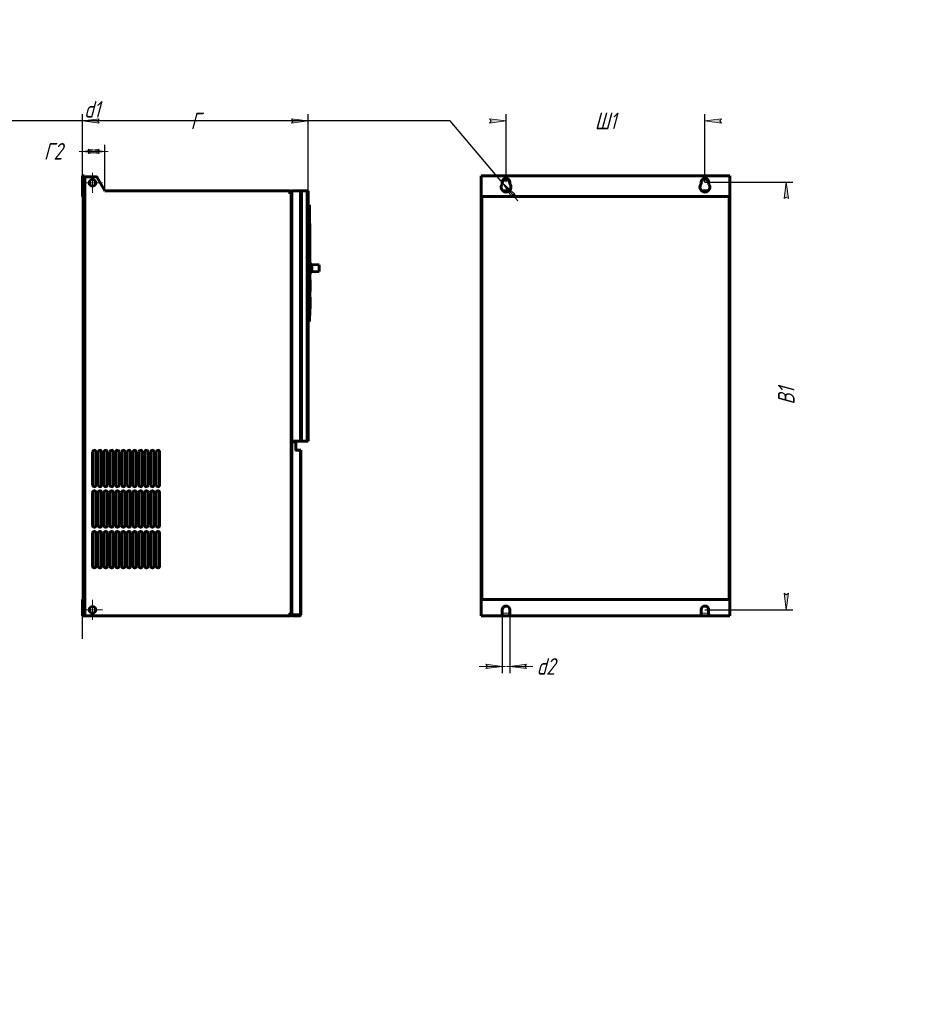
# Model space of a CAD drawing. Header units: millimetres. Extents: x 0 to 420, y 0 to 297.
# Tile 5 of 5: x 151 to 420, y 0 to 297. Entities that reach past the tile are written whole.
import ezdxf

# ---------------------------------------------------------------- set-up
doc = ezdxf.new("R2010")
doc.units = ezdxf.units.MM
for name, pattern in [('K5LT_AXLED', [12, 7.5, -1.5, 1.5, -1.5]), ('K5LT_BASIC', [0]), ('K5LT_THIN', [0])]:
    doc.linetypes.add(name, pattern=pattern)
doc.layers.add('Системный слой', color=7, linetype='Continuous')
doc.styles.add('KDIMTEXTSTYLE', font='GOST_AU.SHX', dxfattribs={"width": 0.96, "oblique": 15, "height": 5})
doc.dimstyles.new('KDIMSTYLE (0.25)', dxfattribs={"dimtxt": 5, "dimasz": 1, "dimexe": 2, "dimexo": 0, "dimgap": 1, "dimtad": 1, "dimlfac": 4, "dimtxsty": 'KDIMTEXTSTYLE', "dimsah": 1, "dimcen": 0, "dimdle": 1, "dimadec": 0, "dimazin": 0, "dimtfac": 0.667, "dimtmove": 0, "dimatfit": 3, "dimfxl": 1, "dimtvp": 1, "dimtolj": 1, "dimtzin": 0, "dimarcsym": 0})

# ---------------------------------------------------------------- blocks, each defined once
blk = doc.blocks.new('KDIMARROW_01')
at = {"layer": 'Системный слой'}
blk.add_hatch(color=0, dxfattribs=at).paths.add_polyline_path([(-5, -0.6582624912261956), (0, 0), (-5, 0.658262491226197), (-4.5, 5.51091059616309e-16)])
at = {"layer": 'Системный слой', "color": 0, "linetype": 'K5LT_THIN', "lineweight": 18}
for p, q in [((-4.5, 5.51091059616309e-16), (-5, 0.658262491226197)), ((-5, 0.658262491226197), (0, 0)), ((0, 0), (-5, -0.6582624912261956)), ((-5, -0.6582624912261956), (-4.5, 5.51091059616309e-16)), ((0, 0), (-1, 0))]:
    blk.add_line(p, q, dxfattribs=at)
blk = doc.blocks.new('KDIMARROW_02')
at = {"layer": 'Системный слой'}
blk.add_hatch(color=0, dxfattribs=at).paths.add_polyline_path([(4.5, -5.51091059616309e-16), (5, 0.6582624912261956), (0, 0), (5, -0.658262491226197)])
at = {"layer": 'Системный слой', "color": 0, "linetype": 'K5LT_THIN', "lineweight": 18}
for p, q in [((0, 0), (-1, 0)), ((5, 0.6582624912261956), (0, 0)), ((0, 0), (5, -0.658262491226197)), ((0, 0), (7, -8.572527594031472e-16)), ((4.5, -5.51091059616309e-16), (5, 0.6582624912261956)), ((5, -0.658262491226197), (4.5, -5.51091059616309e-16))]:
    blk.add_line(p, q, dxfattribs=at)
blk = doc.blocks.new('U20')
at = {"layer": 'Системный слой', "color": 30, "linetype": 'K5LT_AXLED', "lineweight": 18, "true_color": 0xff8000}
for q in [(172.6762792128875, 122.0143007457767), (169.6762792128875, 119.0143007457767), (175.6762792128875, 119.0143007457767), (172.6762792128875, 116.0143007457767)]:
    blk.add_line((172.6762792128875, 119.0143007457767), q, dxfattribs=at)
blk = doc.blocks.new('U21')
at = {"layer": 'Системный слой', "color": 30, "linetype": 'K5LT_AXLED', "lineweight": 18, "true_color": 0xff8000}
for q in [(172.6762792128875, 250.7643007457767), (169.6762792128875, 247.7643007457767), (175.6762792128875, 247.7643007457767), (172.6762792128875, 244.7643007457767)]:
    blk.add_line((172.6762792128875, 247.7643007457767), q, dxfattribs=at)
blk = doc.blocks.new('U79')
at = {"layer": 'Системный слой', "color": 150, "linetype": 'K5LT_BASIC', "lineweight": 60, "true_color": 0x0080ff}
for p, q in [((296.4413507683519, 245.3893007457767), (298.4256642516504, 245.3893007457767)), ((356.4413507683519, 245.3893007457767), (358.4256642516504, 245.3893007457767))]:
    blk.add_line(p, q, dxfattribs=at)
blk = doc.blocks.new('U80')
at = {"layer": 'Системный слой', "color": 150, "linetype": 'K5LT_BASIC', "lineweight": 60, "true_color": 0x0080ff}
for p, q in [((299.0585075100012, 117.1393007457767), (295.8085075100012, 117.1393007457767)), ((359.0585075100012, 117.1393007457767), (355.8085075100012, 117.1393007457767))]:
    blk.add_line(p, q, dxfattribs=at)
blk = doc.blocks.new('U81')
at = {"layer": 'Системный слой', "color": 7, "linetype": 'K5LT_THIN', "lineweight": 18}
for p, q in [((296.3085075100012, 118.0143007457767), (298.5585075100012, 118.0143007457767)), ((356.3085075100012, 118.0143007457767), (358.5585075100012, 118.0143007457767))]:
    blk.add_line(p, q, dxfattribs=at)

msp = doc.modelspace()

# ---------------------------------------------------------------- linework, layer by layer
at = {"layer": 'Системный слой', "color": 150, "linetype": 'K5LT_BASIC', "lineweight": 60, "true_color": 0x0080ff}
for p, q in [((169.6762792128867, 249.8893007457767), (169.6762792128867, 243.6393007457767)), ((169.6762792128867, 249.8893007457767), (170.1762792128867, 249.8893007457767)), ((170.1762792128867, 249.8893007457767), (170.1762792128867, 243.6393007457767)), ((170.6762792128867, 249.6393007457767), (170.1762792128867, 249.6393007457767)), ((173.6376040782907, 249.6393007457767), (170.6762792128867, 249.6393007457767)), ((289.9335075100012, 249.8893007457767), (364.9335075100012, 249.8893007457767)), ((289.9335075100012, 243.6393007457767), (289.9335075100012, 249.8893007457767)), ((364.9335075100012, 249.8893007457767), (364.9335075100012, 243.6393007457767)), ((174.0706167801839, 249.3893007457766), (176.3800178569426, 245.3893007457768)), ((296.3085075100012, 247.6802231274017), (296.3085075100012, 248.0143007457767)), ((298.5585075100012, 248.0143007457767), (298.5585075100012, 247.6802231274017)), ((356.3085075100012, 247.6802231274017), (356.3085075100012, 248.0143007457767)), ((358.5585075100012, 248.0143007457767), (358.5585075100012, 247.6802231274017)), ((169.6762792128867, 243.6393007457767), (170.1762792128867, 243.6393007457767)), ((170.1762792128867, 122.1393007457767), (170.1762792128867, 243.6393007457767)), ((176.3800178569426, 245.3893007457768), (232.1762792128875, 245.3893007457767)), ((232.1762792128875, 245.3893007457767), (232.2762792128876, 245.3893007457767)), ((232.1762792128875, 245.3893007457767), (232.1762792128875, 244.5143007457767)), ((232.1762792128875, 245.0143007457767), (232.2762792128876, 245.0143007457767)), ((232.1762792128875, 244.8143007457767), (232.3139808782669, 244.8143007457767)), ((232.1762792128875, 244.5143007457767), (232.2762792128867, 244.5143007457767)), ((232.6762792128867, 244.5143007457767), (232.2762792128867, 244.5143007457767)), ((232.3012792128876, 244.9893007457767), (232.3012792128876, 244.9143007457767)), ((232.6762792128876, 244.9893007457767), (232.6762792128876, 244.9143007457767)), ((232.6762792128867, 244.5143007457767), (232.6762792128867, 118.0143007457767)), ((232.7012792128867, 244.5143007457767), (232.6762792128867, 244.5143007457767)), ((232.7012792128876, 244.8893007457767), (232.8012792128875, 244.8893007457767)), ((232.7012792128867, 244.5143007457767), (232.8012792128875, 244.5143007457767)), ((232.8012792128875, 245.3893007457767), (232.8012792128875, 169.8893007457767)), ((235.1262792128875, 245.3893007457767), (232.8012792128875, 245.3893007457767)), ((235.5512792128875, 245.3893007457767), (235.1262792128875, 245.3893007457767)), ((235.5512792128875, 245.3893007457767), (235.5512792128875, 169.8893007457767)), ((236.0512792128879, 245.3893007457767), (235.5512792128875, 245.3893007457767)), ((237.1012792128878, 245.3893007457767), (236.0512792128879, 245.3893007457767)), ((237.7512792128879, 245.3893007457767), (237.1012792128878, 245.3893007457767)), ((237.7512792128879, 245.3893007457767), (237.7512792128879, 169.8893007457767)), ((289.9335075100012, 122.1393007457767), (289.9335075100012, 243.6393007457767)), ((364.9335075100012, 243.6393007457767), (289.9335075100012, 243.6393007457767)), ((364.9335075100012, 243.6393007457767), (364.9335075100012, 122.1393007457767)), ((235.5512792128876, 241.3255261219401), (235.5537792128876, 241.3255261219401)), ((235.5512792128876, 241.1729311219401), (235.5537792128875, 241.1729311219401)), ((235.5537792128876, 241.3255261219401), (235.5537792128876, 241.3255284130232)), ((235.5537792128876, 241.3255261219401), (235.5537792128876, 241.24906662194)), ((235.5537792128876, 241.24906662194), (235.5537792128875, 241.1729311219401)), ((235.5537792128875, 241.1729311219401), (235.5537792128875, 237.85060362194)), ((237.7512792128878, 241.1143007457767), (238.1512792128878, 241.1143007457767)), ((238.1512792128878, 241.1143007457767), (238.1512792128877, 205.9893007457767)), ((235.5512792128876, 237.85060362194), (235.5537792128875, 237.85060362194)), ((235.5512792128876, 237.6691285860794), (235.5537792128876, 237.6691285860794)), ((235.5537792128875, 237.85060362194), (235.5537792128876, 237.7909066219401)), ((235.5537792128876, 237.7909066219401), (235.5537792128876, 237.66957762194)), ((235.5537792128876, 237.66957762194), (235.5537792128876, 237.6691285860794)), ((238.1512792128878, 235.5393007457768), (238.2187792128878, 235.5393007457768)), ((238.2187792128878, 235.5393007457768), (238.2187792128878, 207.7893007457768)), ((238.2187792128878, 223.7893007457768), (238.3187792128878, 223.7893007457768)), ((238.3187792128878, 223.7893007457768), (238.3187792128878, 223.5393007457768)), ((238.3187792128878, 223.5393007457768), (238.3187792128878, 220.5393007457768)), ((238.3187792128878, 223.4793007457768), (238.8437792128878, 223.1643007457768)), ((238.8437792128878, 223.1643007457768), (238.8437792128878, 220.9143007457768)), ((238.8437792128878, 223.1643007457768), (241.0937792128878, 223.0393007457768)), ((241.0937792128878, 223.0393007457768), (241.0937792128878, 221.0393007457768)), ((238.2187792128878, 220.2893007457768), (238.3187792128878, 220.2893007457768)), ((238.3187792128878, 220.5993007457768), (238.8437792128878, 220.9143007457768)), ((238.3187792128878, 220.5393007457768), (238.3187792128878, 220.2893007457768)), ((238.8437792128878, 220.9143007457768), (241.0937792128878, 221.0393007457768)), ((238.2187792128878, 218.5393007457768), (238.3187792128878, 218.5393007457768)), ((238.3187792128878, 218.5393007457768), (238.3187792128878, 218.2893007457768)), ((238.3187792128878, 218.2893007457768), (238.3187792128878, 215.2893007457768)), ((238.2187792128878, 215.0393007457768), (238.3187792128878, 215.0393007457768)), ((238.3187792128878, 215.2893007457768), (238.3187792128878, 215.0393007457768)), ((238.2187792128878, 213.2893007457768), (238.3187792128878, 213.2893007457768)), ((238.3187792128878, 213.2893007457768), (238.3187792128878, 213.0393007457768)), ((238.3187792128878, 213.0393007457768), (238.3187792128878, 210.0393007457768)), ((238.2187792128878, 209.7893007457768), (238.3187792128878, 209.7893007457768)), ((238.3187792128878, 210.0393007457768), (238.3187792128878, 209.7893007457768)), ((237.7512792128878, 205.9893007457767), (238.1512792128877, 205.9893007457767)), ((238.1512792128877, 207.7893007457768), (238.2187792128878, 207.7893007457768)), ((232.7762792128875, 169.6893007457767), (232.7762792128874, 117.4393007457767)), ((234.0262792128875, 169.6893007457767), (232.7762792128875, 169.6893007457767)), ((232.8012792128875, 169.8893007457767), (235.1262792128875, 169.8893007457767)), ((233.4262792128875, 169.8893007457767), (233.4262792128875, 169.7643007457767)), ((233.4262792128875, 169.7643007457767), (233.4262792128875, 169.6893007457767)), ((233.7262792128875, 169.7643007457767), (233.7262792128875, 169.6893007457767)), ((234.0262792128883, 167.1893007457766), (234.0262792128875, 169.6893007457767)), ((235.1262792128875, 169.8893007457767), (235.5512792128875, 169.8893007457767)), ((235.5512792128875, 169.8893007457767), (236.0512792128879, 169.8893007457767)), ((236.0512792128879, 169.8893007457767), (237.1012792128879, 169.8893007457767)), ((237.1012792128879, 169.8893007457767), (237.7512792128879, 169.8893007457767)), ((172.6762792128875, 166.6393007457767), (172.6762792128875, 156.6393007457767)), ((173.6762792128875, 156.6393007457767), (173.6762792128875, 166.6393007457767)), ((174.4262792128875, 166.6393007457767), (174.4262792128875, 156.6393007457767)), ((175.4262792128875, 156.6393007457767), (175.4262792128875, 166.6393007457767)), ((176.1762792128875, 166.6393007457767), (176.1762792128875, 156.6393007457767)), ((177.1762792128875, 156.6393007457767), (177.1762792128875, 166.6393007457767)), ((177.9262792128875, 166.6393007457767), (177.9262792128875, 156.6393007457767)), ((178.9262792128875, 156.6393007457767), (178.9262792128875, 166.6393007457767)), ((179.6762792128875, 166.6393007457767), (179.6762792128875, 156.6393007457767)), ((180.6762792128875, 156.6393007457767), (180.6762792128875, 166.6393007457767)), ((181.4262792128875, 166.6393007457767), (181.4262792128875, 156.6393007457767)), ((182.4262792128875, 156.6393007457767), (182.4262792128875, 166.6393007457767)), ((183.1762792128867, 166.6393007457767), (183.1762792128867, 156.6393007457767)), ((184.1762792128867, 156.6393007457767), (184.1762792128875, 166.6393007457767)), ((184.9262792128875, 166.6393007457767), (184.9262792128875, 156.6393007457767)), ((185.9262792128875, 156.6393007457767), (185.9262792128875, 166.6393007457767)), ((186.6762792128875, 166.6393007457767), (186.6762792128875, 156.6393007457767)), ((187.6762792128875, 156.6393007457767), (187.6762792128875, 166.6393007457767)), ((188.4262792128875, 166.6393007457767), (188.4262792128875, 156.6393007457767)), ((189.4262792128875, 156.6393007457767), (189.4262792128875, 166.6393007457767)), ((190.1762792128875, 166.6393007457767), (190.1762792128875, 156.6393007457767)), ((191.1762792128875, 156.6393007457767), (191.1762792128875, 166.6393007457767)), ((191.9262792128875, 166.6393007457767), (191.9262792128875, 156.6393007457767)), ((192.9262792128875, 156.6393007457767), (192.9262792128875, 166.6393007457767)), ((234.0262792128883, 167.1893007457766), (235.1012792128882, 167.1893007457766)), ((235.1012792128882, 167.1893007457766), (235.5262792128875, 167.1893007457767)), ((235.5262792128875, 166.7643007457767), (235.5262792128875, 167.1893007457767)), ((235.5262792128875, 166.7643007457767), (235.5262792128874, 117.5643007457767)), ((172.6762792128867, 154.3893007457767), (172.6762792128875, 144.3893007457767)), ((173.6762792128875, 144.3893007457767), (173.6762792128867, 154.3893007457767)), ((174.4262792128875, 154.3893007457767), (174.4262792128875, 144.3893007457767)), ((175.4262792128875, 144.3893007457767), (175.4262792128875, 154.3893007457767)), ((176.1762792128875, 154.3893007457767), (176.1762792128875, 144.3893007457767)), ((177.1762792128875, 144.3893007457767), (177.1762792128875, 154.3893007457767)), ((177.9262792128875, 154.3893007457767), (177.9262792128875, 144.3893007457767)), ((178.9262792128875, 144.3893007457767), (178.9262792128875, 154.3893007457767)), ((179.6762792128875, 154.3893007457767), (179.6762792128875, 144.3893007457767)), ((180.6762792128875, 144.3893007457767), (180.6762792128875, 154.3893007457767)), ((181.4262792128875, 154.3893007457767), (181.4262792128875, 144.3893007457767)), ((182.4262792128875, 144.3893007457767), (182.4262792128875, 154.3893007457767)), ((183.1762792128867, 154.3893007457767), (183.1762792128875, 144.3893007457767)), ((184.1762792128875, 144.3893007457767), (184.1762792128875, 154.3893007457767)), ((184.9262792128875, 154.3893007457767), (184.9262792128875, 144.3893007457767)), ((185.9262792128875, 144.3893007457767), (185.9262792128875, 154.3893007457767)), ((186.6762792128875, 154.3893007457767), (186.6762792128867, 144.3893007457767)), ((187.6762792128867, 144.3893007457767), (187.6762792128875, 154.3893007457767)), ((188.4262792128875, 154.3893007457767), (188.4262792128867, 144.3893007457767)), ((189.4262792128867, 144.3893007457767), (189.4262792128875, 154.3893007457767)), ((190.1762792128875, 154.3893007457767), (190.1762792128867, 144.3893007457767)), ((191.1762792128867, 144.3893007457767), (191.1762792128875, 154.3893007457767)), ((191.9262792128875, 154.3893007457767), (191.9262792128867, 144.3893007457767)), ((192.9262792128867, 144.3893007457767), (192.9262792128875, 154.3893007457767)), ((172.6762792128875, 142.1393007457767), (172.6762792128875, 132.1393007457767)), ((173.6762792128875, 132.1393007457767), (173.6762792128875, 142.1393007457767)), ((174.4262792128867, 142.1393007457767), (174.4262792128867, 132.1393007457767)), ((175.4262792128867, 132.1393007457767), (175.4262792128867, 142.1393007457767)), ((176.1762792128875, 142.1393007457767), (176.1762792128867, 132.1393007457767)), ((177.1762792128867, 132.1393007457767), (177.1762792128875, 142.1393007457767)), ((177.9262792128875, 142.1393007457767), (177.9262792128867, 132.1393007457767)), ((178.9262792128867, 132.1393007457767), (178.9262792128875, 142.1393007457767)), ((179.6762792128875, 142.1393007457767), (179.6762792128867, 132.1393007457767)), ((180.6762792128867, 132.1393007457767), (180.6762792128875, 142.1393007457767)), ((181.4262792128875, 142.1393007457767), (181.4262792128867, 132.1393007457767)), ((182.4262792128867, 132.1393007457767), (182.4262792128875, 142.1393007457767)), ((183.1762792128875, 142.1393007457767), (183.1762792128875, 132.1393007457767)), ((184.1762792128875, 132.1393007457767), (184.1762792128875, 142.1393007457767)), ((184.9262792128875, 142.1393007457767), (184.9262792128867, 132.1393007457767)), ((185.9262792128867, 132.1393007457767), (185.9262792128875, 142.1393007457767)), ((186.6762792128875, 142.1393007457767), (186.6762792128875, 132.1393007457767)), ((187.6762792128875, 132.1393007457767), (187.6762792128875, 142.1393007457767)), ((188.4262792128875, 142.1393007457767), (188.4262792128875, 132.1393007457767)), ((189.4262792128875, 132.1393007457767), (189.4262792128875, 142.1393007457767)), ((190.1762792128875, 142.1393007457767), (190.1762792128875, 132.1393007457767)), ((191.1762792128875, 132.1393007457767), (191.1762792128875, 142.1393007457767)), ((191.9262792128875, 142.1393007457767), (191.9262792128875, 132.1393007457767)), ((192.9262792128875, 132.1393007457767), (192.9262792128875, 142.1393007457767)), ((169.6762792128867, 122.1393007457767), (170.1762792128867, 122.1393007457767)), ((169.6762792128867, 122.1393007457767), (169.6762792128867, 117.1393007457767)), ((170.1762792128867, 122.1393007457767), (170.1762792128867, 117.1393007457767)), ((289.9335075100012, 122.1393007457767), (364.9335075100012, 122.1393007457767)), ((289.9335075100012, 117.1393007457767), (289.9335075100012, 122.1393007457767)), ((364.9335075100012, 122.1393007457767), (364.9335075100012, 117.1393007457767)), ((296.3085075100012, 119.0143007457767), (296.3085075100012, 117.6393007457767)), ((298.5585075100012, 117.6393007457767), (298.5585075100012, 119.0143007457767)), ((356.3085075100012, 119.0143007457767), (356.3085075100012, 117.6393007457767)), ((358.5585075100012, 117.6393007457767), (358.5585075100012, 119.0143007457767)), ((169.6762792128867, 117.1393007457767), (170.1762792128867, 117.1393007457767)), ((170.1762792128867, 117.1393007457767), (170.6762792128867, 117.1393007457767)), ((170.6762792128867, 117.1393007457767), (232.1762792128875, 117.1393007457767)), ((232.1762792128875, 118.0143007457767), (232.1762792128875, 117.1393007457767)), ((232.2762792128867, 118.0143007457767), (232.1762792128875, 118.0143007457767)), ((232.2762792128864, 117.5143007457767), (232.1762792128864, 117.5143007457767)), ((232.2762792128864, 117.1393007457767), (232.1762792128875, 117.1393007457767)), ((232.6762792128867, 118.0143007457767), (232.2762792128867, 118.0143007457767)), ((232.3012792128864, 117.6143007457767), (232.3012792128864, 117.5393007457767)), ((232.7012792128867, 118.0143007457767), (232.6762792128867, 118.0143007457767)), ((232.6762792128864, 117.6143007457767), (232.6762792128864, 117.5393007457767)), ((232.7762792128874, 118.0143007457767), (232.7012792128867, 118.0143007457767)), ((232.7762792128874, 117.6393007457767), (232.7012792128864, 117.6393007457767)), ((232.7762792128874, 117.4393007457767), (235.1012792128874, 117.4393007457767)), ((232.7762792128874, 117.4393007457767), (232.7762792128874, 117.1393007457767)), ((235.1012792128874, 117.1393007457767), (232.7762792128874, 117.1393007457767)), ((235.1012792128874, 117.4393007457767), (235.5262792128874, 117.4393007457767)), ((235.5262792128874, 117.4393007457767), (235.5262792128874, 117.5643007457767)), ((295.8085075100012, 117.1393007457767), (289.9335075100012, 117.1393007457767)), ((355.8085075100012, 117.1393007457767), (299.0585075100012, 117.1393007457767)), ((364.9335075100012, 117.1393007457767), (359.0585075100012, 117.1393007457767))]:
    msp.add_line(p, q, dxfattribs=at)
at = {"layer": 'Системный слой', "color": 7, "linetype": 'K5LT_THIN', "lineweight": 18}
for p, q in [((170.6762792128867, 249.6393007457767), (170.6762792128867, 117.1393007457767)), ((232.2762792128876, 245.0143007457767), (232.2762792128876, 245.3893007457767)), ((232.2762792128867, 118.0143007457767), (232.2762792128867, 244.5143007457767)), ((232.3012792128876, 244.9893007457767), (232.6762792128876, 244.9893007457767)), ((232.3012792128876, 244.9143007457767), (232.6762792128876, 244.9143007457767)), ((232.7012792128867, 244.5143007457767), (232.7012792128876, 244.8893007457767)), ((232.7012792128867, 118.0143007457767), (232.7012792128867, 244.5143007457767)), ((235.1262792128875, 169.8893007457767), (235.1262792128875, 245.3893007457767)), ((236.0512792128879, 169.8893007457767), (236.0512792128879, 245.3893007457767)), ((237.1012792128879, 169.8893007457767), (237.1012792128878, 245.3893007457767)), ((290.4335075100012, 243.6393007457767), (290.4335075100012, 122.1393007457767)), ((364.4335075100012, 122.1393007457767), (364.4335075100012, 243.6393007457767)), ((235.5512792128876, 241.3255261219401), (235.5537792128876, 241.3255261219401)), ((235.5512792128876, 241.24906662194), (235.5537792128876, 241.24906662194)), ((235.5512792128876, 237.7909066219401), (235.5537792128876, 237.7909066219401)), ((235.5512792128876, 237.66957762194), (235.5537792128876, 237.66957762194)), ((238.2187792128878, 223.5393007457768), (238.3187792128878, 223.5393007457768)), ((238.2187792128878, 220.5393007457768), (238.3187792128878, 220.5393007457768)), ((238.2187792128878, 218.2893007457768), (238.3187792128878, 218.2893007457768)), ((238.2187792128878, 215.2893007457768), (238.3187792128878, 215.2893007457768)), ((238.2187792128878, 213.0393007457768), (238.3187792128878, 213.0393007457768)), ((238.2187792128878, 210.0393007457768), (238.3187792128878, 210.0393007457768)), ((232.9262792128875, 169.6893007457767), (232.9262792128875, 169.8893007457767)), ((233.4262792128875, 169.7643007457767), (233.7262792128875, 169.7643007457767)), ((235.1012792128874, 117.4393007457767), (235.1012792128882, 167.1893007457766)), ((232.2762792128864, 117.1393007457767), (232.2762792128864, 117.5143007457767)), ((232.6762792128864, 117.6143007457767), (232.3012792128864, 117.6143007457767)), ((232.3012792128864, 117.5393007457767), (232.6762792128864, 117.5393007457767)), ((232.7012792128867, 118.0143007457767), (232.7012792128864, 117.6393007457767)), ((235.1012792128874, 117.4393007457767), (235.1012792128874, 117.1393007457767))]:
    msp.add_line(p, q, dxfattribs=at)
at = {"layer": 'Системный слой', "color": 150, "linetype": 'K5LT_BASIC', "lineweight": 60, "true_color": 0x0080ff}
for centre in [(172.6762792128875, 247.7643007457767), (172.6762792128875, 119.0143007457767)]:
    msp.add_circle(centre, 1.000000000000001, dxfattribs=at)
for centre, radius, start, end in [((173.6376040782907, 249.1393007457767), 0.5000000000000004, 29.99999999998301, 90.00000000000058), ((297.4335075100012, 246.5143007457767), 1.5, 144.3409123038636, 35.6590876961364), ((295.8085075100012, 247.6802231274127), 0.5, 324.3409123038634, 0), ((297.4335075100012, 248.0143007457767), 1.125, 0, 180), ((297.4335075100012, 247.7643007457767), 1.125000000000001, 0, 180.0000000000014), ((299.0585075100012, 247.6802231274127), 0.4999999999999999, 180, 215.6590876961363), ((357.4335075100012, 246.5143007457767), 1.5, 144.3409123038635, 35.65908769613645), ((355.8085075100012, 247.6802231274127), 0.5000000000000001, 324.3409123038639, 0), ((357.4335075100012, 248.0143007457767), 1.125, 0, 180), ((357.4335075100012, 247.7643007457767), 1.125000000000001, 0, 180.0000000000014), ((359.0585075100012, 247.6802231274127), 0.5000000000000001, 180, 215.6590876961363), ((232.2762792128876, 244.9893007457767), 0.4000000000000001, 0, 90), ((232.2762792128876, 244.9893007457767), 0.02500000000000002, 0, 90), ((232.7012792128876, 244.9143007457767), 0.3999999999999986, 180, 270), ((232.7012792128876, 244.9143007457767), 0.02499999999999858, 180, 270), ((233.8512792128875, 169.7643007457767), 0.425, 162.8953648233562, 180), ((233.8512792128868, 169.7643007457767), 0.125, 90.00000000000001, 180), ((173.1762792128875, 166.6393007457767), 0.5000000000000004, 0, 180), ((174.9262792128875, 166.6393007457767), 0.5000000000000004, 0, 180), ((176.6762792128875, 166.6393007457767), 0.5000000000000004, 0, 180), ((178.4262792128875, 166.6393007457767), 0.5000000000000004, 0, 180), ((180.1762792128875, 166.6393007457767), 0.5000000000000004, 0, 180), ((181.9262792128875, 166.6393007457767), 0.5000000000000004, 0, 180), ((183.6762792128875, 166.6393007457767), 0.5000000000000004, 0, 180), ((185.4262792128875, 166.6393007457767), 0.5000000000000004, 0, 180), ((187.1762792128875, 166.6393007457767), 0.5000000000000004, 0, 180), ((188.9262792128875, 166.6393007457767), 0.5000000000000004, 0, 180), ((190.6762792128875, 166.6393007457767), 0.5000000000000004, 0, 180), ((192.4262792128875, 166.6393007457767), 0.5000000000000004, 0, 180), ((234.1512792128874, 167.3143007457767), 0.125, 180, 269.9999999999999), ((173.1762792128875, 156.6393007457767), 0.5000000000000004, 180, 0), ((173.1762792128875, 154.3893007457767), 0.5000000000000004, 0, 180), ((174.9262792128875, 156.6393007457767), 0.5000000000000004, 180, 0), ((174.9262792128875, 154.3893007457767), 0.5000000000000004, 0, 180), ((176.6762792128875, 156.6393007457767), 0.5000000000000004, 180, 0), ((176.6762792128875, 154.3893007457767), 0.5000000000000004, 0, 180), ((178.4262792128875, 156.6393007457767), 0.5000000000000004, 180, 0), ((178.4262792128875, 154.3893007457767), 0.5000000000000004, 0, 180), ((180.1762792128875, 156.6393007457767), 0.5000000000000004, 180, 0), ((180.1762792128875, 154.3893007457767), 0.5000000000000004, 0, 180), ((181.9262792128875, 156.6393007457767), 0.5000000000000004, 180, 0), ((181.9262792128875, 154.3893007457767), 0.5000000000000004, 0, 180), ((183.6762792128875, 156.6393007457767), 0.5000000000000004, 180, 0), ((183.6762792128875, 154.3893007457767), 0.5000000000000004, 0, 180), ((185.4262792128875, 156.6393007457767), 0.5000000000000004, 180, 0), ((185.4262792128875, 154.3893007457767), 0.5000000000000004, 0, 180), ((187.1762792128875, 156.6393007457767), 0.5000000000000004, 180, 0), ((187.1762792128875, 154.3893007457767), 0.5000000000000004, 0, 180), ((188.9262792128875, 156.6393007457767), 0.5000000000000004, 180, 0), ((188.9262792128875, 154.3893007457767), 0.5000000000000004, 0, 180), ((190.6762792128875, 156.6393007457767), 0.5000000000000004, 180, 0), ((190.6762792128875, 154.3893007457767), 0.5000000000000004, 0, 180), ((192.4262792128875, 156.6393007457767), 0.5000000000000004, 180, 0), ((192.4262792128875, 154.3893007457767), 0.5000000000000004, 0, 180), ((173.1762792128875, 144.3893007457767), 0.5000000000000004, 180, 0), ((173.1762792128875, 142.1393007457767), 0.5000000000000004, 0, 180), ((174.9262792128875, 144.3893007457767), 0.5000000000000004, 180, 0), ((174.9262792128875, 142.1393007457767), 0.5000000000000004, 0, 180), ((176.6762792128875, 144.3893007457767), 0.5000000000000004, 180, 0), ((176.6762792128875, 142.1393007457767), 0.5000000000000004, 0, 180), ((178.4262792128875, 144.3893007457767), 0.5000000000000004, 180, 0), ((178.4262792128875, 142.1393007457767), 0.5000000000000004, 0, 180), ((180.1762792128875, 144.3893007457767), 0.5000000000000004, 180, 0), ((180.1762792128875, 142.1393007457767), 0.5000000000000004, 0, 180), ((181.9262792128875, 144.3893007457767), 0.5000000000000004, 180, 0), ((181.9262792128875, 142.1393007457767), 0.5000000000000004, 0, 180), ((183.6762792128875, 144.3893007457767), 0.5000000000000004, 180, 0), ((183.6762792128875, 142.1393007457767), 0.5000000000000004, 0, 180), ((185.4262792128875, 144.3893007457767), 0.5000000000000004, 180, 0), ((185.4262792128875, 142.1393007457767), 0.5000000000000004, 0, 180), ((187.1762792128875, 144.3893007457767), 0.5000000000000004, 180, 0), ((187.1762792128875, 142.1393007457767), 0.5000000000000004, 0, 180), ((188.9262792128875, 144.3893007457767), 0.5000000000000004, 180, 0), ((188.9262792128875, 142.1393007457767), 0.5000000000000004, 0, 180), ((190.6762792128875, 144.3893007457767), 0.5000000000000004, 180, 0), ((190.6762792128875, 142.1393007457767), 0.5000000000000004, 0, 180), ((192.4262792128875, 144.3893007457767), 0.5000000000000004, 180, 0), ((192.4262792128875, 142.1393007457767), 0.5000000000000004, 0, 180), ((173.1762792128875, 132.1393007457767), 0.5000000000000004, 180, 0), ((174.9262792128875, 132.1393007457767), 0.5000000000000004, 180, 0), ((176.6762792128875, 132.1393007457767), 0.5000000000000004, 180, 0), ((178.4262792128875, 132.1393007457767), 0.5000000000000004, 180, 0), ((180.1762792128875, 132.1393007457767), 0.5000000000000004, 180, 0), ((181.9262792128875, 132.1393007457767), 0.5000000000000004, 180, 0), ((183.6762792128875, 132.1393007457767), 0.5000000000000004, 180, 0), ((185.4262792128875, 132.1393007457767), 0.5000000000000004, 180, 0), ((187.1762792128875, 132.1393007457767), 0.5000000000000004, 180, 0), ((188.9262792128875, 132.1393007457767), 0.5000000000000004, 180, 0), ((190.6762792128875, 132.1393007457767), 0.5000000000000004, 180, 0), ((192.4262792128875, 132.1393007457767), 0.5000000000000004, 180, 0), ((297.4335075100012, 119.0143007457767), 1.125, 0, 180), ((357.4335075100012, 119.0143007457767), 1.125, 0, 180), ((232.2762792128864, 117.5393007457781), 0.02499999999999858, 270, 0), ((232.2762792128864, 117.5393007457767), 0.3999999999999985, 270, 0), ((232.7012792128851, 117.6143007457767), 0.4000000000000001, 90.0000000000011, 180.0000000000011), ((232.7012792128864, 117.6143007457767), 0.02500000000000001, 90.00000000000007, 180), ((235.1012792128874, 117.5643007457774), 0.4249999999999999, 270, 342.8953648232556), ((295.8085075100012, 117.6393007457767), 0.5, 270, 0), ((299.0585075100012, 117.6393007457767), 0.5, 180, 270), ((355.8085075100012, 117.6393007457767), 0.5, 270, 0), ((359.0585075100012, 117.6393007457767), 0.5, 180, 270)]:
    msp.add_arc(centre, radius, start, end, dxfattribs=at)

# ---------------------------------------------------------------- block references
at = {"layer": 'Системный слой'}
for name in ['U21', 'U79', 'U20', 'U80', 'U81']:
    msp.add_blockref(name, (0, 0), dxfattribs=at)

# ---------------------------------------------------------------- dimensions: what is measured, and where the dimension line sits
at = {"layer": 'Системный слой', "color": 7}
for base, p1, p2, location, text, override in [((237.7512792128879, 266.4691062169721), (169.6762792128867, 110.2643007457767), (237.7512792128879, 242.2930792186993), (203.7137792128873, 266.4691062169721), '\\H5.0;\\W0.965;\\Q15;\\H5.0;\\W0.965;\\Q15;\\Q15;Г', {"dimexo": 0, "dimblk1": 'KDIMARROW_01', "dimblk2": 'KDIMARROW_01', "dimse1": 0, "dimse2": 0, "dimclrt": 7, "dimtolj": 1}), ((297.4335075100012, 266.469106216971), (357.4335075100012, 248.0143007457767), (297.4335075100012, 248.0143007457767), (327.4335075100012, 266.469106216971), '\\H5.0;\\W0.965;\\Q15;\\H5.0;\\W0.965;\\Q15;\\Q15;Ш1', {"dimexo": 0, "dimblk1": 'KDIMARROW_01', "dimblk2": 'KDIMARROW_01', "dimse1": 0, "dimse2": 0, "dimclrt": 7, "dimtolj": 1}), ((169.6762792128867, 257.284091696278), (176.3800178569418, 245.3893007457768), (169.6762792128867, 249.8893007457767), (160.7897168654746, 257.284091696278), '\\H5.0;\\W0.965;\\Q15;\\H5.0;\\W0.965;\\Q15;\\Q15;Г2', {"dimexo": 0, "dimblk1": 'KDIMARROW_02', "dimblk2": 'KDIMARROW_02', "dimse1": 0, "dimse2": 0, "dimclrt": 7, "dimtolj": 1}), ((296.3085075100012, 101.9148456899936), (298.5585075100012, 119.0143007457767), (296.3085075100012, 119.0143007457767), (309.4400698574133, 101.9148456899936), '\\H5.0;\\W0.965;\\Q15;\\H5.0;\\W0.965;\\Q15;\\Q15;d2', {"dimexo": 0, "dimblk1": 'KDIMARROW_02', "dimblk2": 'KDIMARROW_02', "dimse1": 0, "dimse2": 0, "dimclrt": 7, "dimtolj": 1})]:
    msp.add_linear_dim(base=base, p1=p1, p2=p2, location=location, text=text, dimstyle='KDIMSTYLE (0.25)', override=override, dxfattribs=at).render()
msp.add_diameter_dim(center=(297.43350751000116, 246.5143007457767), radius=1.4999999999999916, location=(280.5463488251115, 266.469106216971), text='\\H5.0;\\W0.965;\\Q15;\\H5.0;\\W0.965;\\Q15;\\Q15;d1', dimstyle='KDIMSTYLE (0.25)', override={"dimtih": 1, "dimtoh": 1, "dimblk1": 'KDIMARROW_02', "dimblk2": 'KDIMARROW_02', "dimclrt": 7, "dimtmove": 1, "dimatfit": 2, "dimtolj": 1}, dxfattribs=at).render()
msp.add_linear_dim(base=(381.9705354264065, 248.0143007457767), p1=(357.4335075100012, 119.0143007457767), p2=(357.4335075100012, 248.0143007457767), angle=90, location=(381.9705354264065, 183.5143007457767), text='\\H5.0;\\W0.965;\\Q15;\\H5.0;\\W0.965;\\Q15;\\Q15;В1', dimstyle='KDIMSTYLE (0.25)', override={"dimexo": 0, "dimblk1": 'KDIMARROW_01', "dimblk2": 'KDIMARROW_01', "dimse1": 0, "dimse2": 0, "dimclrt": 7, "dimtolj": 1}, dxfattribs=at).render()

doc.saveas('drawing.dxf')
